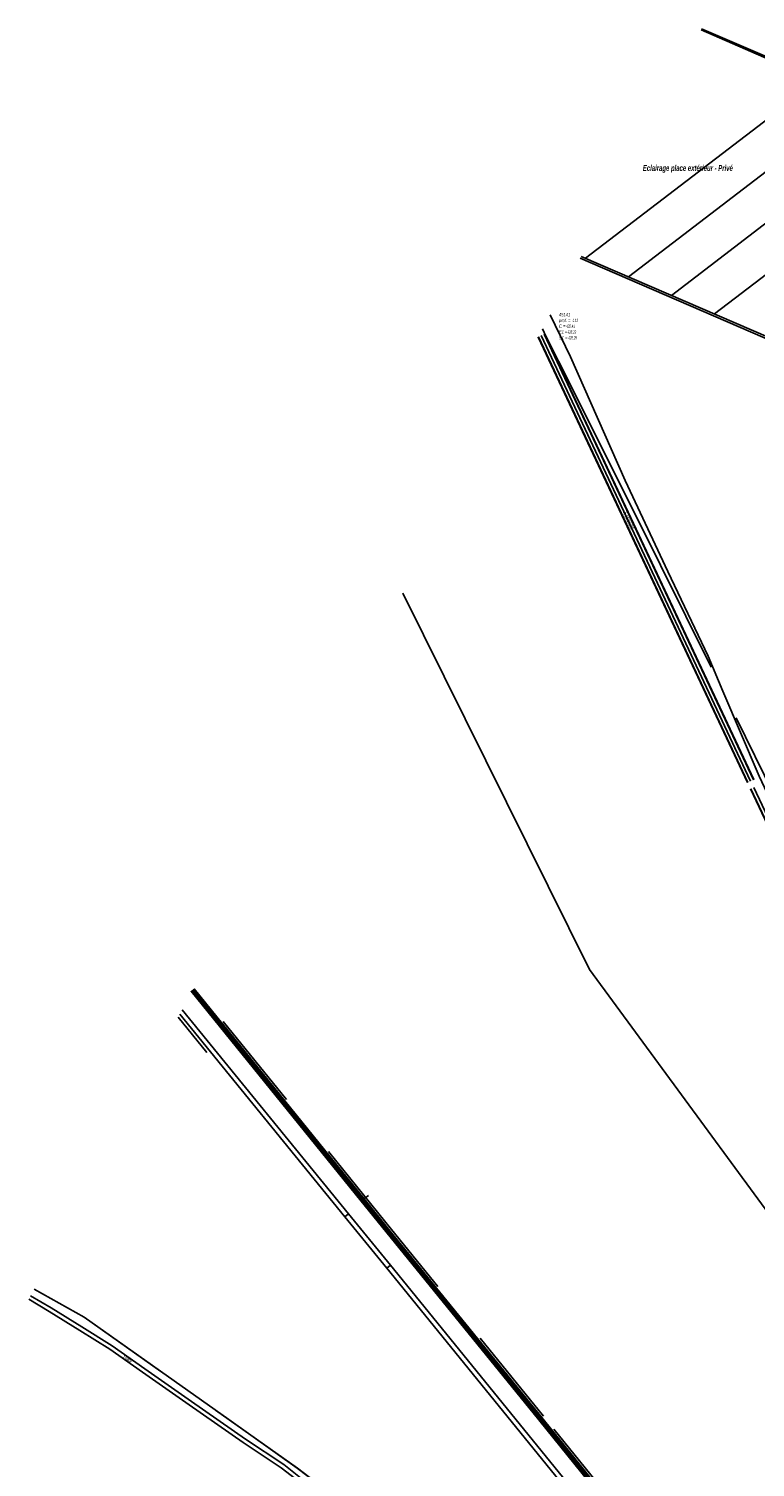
# Model space of a CAD drawing. Header units: metres. Extents: x 2695563 to 2696938, y 1260544 to 1262032.
# Tile 189 of 256: x 2696010 to 2696119, y 1261793 to 1262008. Entities that reach past the tile are written whole.
import ezdxf

# ---------------------------------------------------------------- set-up
doc = ezdxf.new("R2010")
doc.units = ezdxf.units.M
doc.header["$LTSCALE"] = 100
doc.linetypes.add('AUSGEZOGEN', pattern=[0])
doc.linetypes.add('STRICHLINIE2_S3', pattern=[0.25, 0.15, -0.1])
for name, color, linetype in [('Eau portable_Cadastre des conduites_Conduite', 171, 'AUSGEZOGEN'), ('Eau potable_Cadastre des conduites_Conduite_Texte', 171, 'AUSGEZOGEN'), ('EU_Cadastre des conduites', 24, 'AUSGEZOGEN'), ('EU_Cadastre des conduites – Texte', 7, 'AUSGEZOGEN'), ('EU_Cadastre des conduites_Regard normalisé – Texte', 24, 'AUSGEZOGEN'), ('Réseau électrique_Cadastre des conduite_Bord du tracé', 1, 'AUSGEZOGEN'), ('Réseau électrique_Cadastre des conduite_Texte libre_Texte', 1, 'AUSGEZOGEN'), ('Réseau électrique_Cadastre des conduite_Tronçon de tracé', 1, 'AUSGEZOGEN'), ('Réseau électrique_Cadastre des conduite_Tronçon de tracé_Texte', 1, 'AUSGEZOGEN'), ('Télécommunications_SW_Cadastre des conduites_Bord du tracé', 94, 'AUSGEZOGEN')]:
    doc.layers.add(name, color=color, linetype=linetype)
doc.styles.add('ARIAL', font='arial.ttf')
doc.styles.add('ARIALNARROW', font='ARIALN.TTF')
pattern_1 = [(0, (12150, 12150), (6075, 6075), [6075, -6075]), (90, (12150, 12150), (-6075, 6075), [6075, -6075])]
pattern_2 = [(0, (2708005, 1273150), (6075, 6075), [6075, -6075]), (90, (2708005, 1273150), (-6075, 6075), [6075, -6075])]

# ---------------------------------------------------------------- blocks, each defined once
blk = doc.blocks.new('COMPLEXOBJECT_0')
at = {"layer": 'Réseau électrique_Cadastre des conduite_Bord du tracé', "lineweight": 18, "transparency": 33554687}
h = blk.add_hatch(dxfattribs=at)
h.set_pattern_fill('MUSTER', color=1, scale=6075, style=0, pattern_type=2)
h.set_pattern_definition(pattern_1)
h.paths.add_polyline_path([(155.24, 817.79), (193.75, 792.01), (192.99, 792.61), (187.3, 796.38), (179.23, 802.02), (172.22, 806.89), (167.38, 810.34), (162.85, 813.14), (158.28, 815.97)], flags=0)
h = blk.add_hatch(dxfattribs=at)
h.set_pattern_fill('MUSTER', color=1, scale=6075, style=0, pattern_type=2)
h.set_pattern_definition(pattern_1)
h.paths.add_polyline_path([(280.54, 733.92), (193.75, 792.01), (195.75, 790.43), (199.32, 787.55), (204.28, 783.28), (210.5, 777.87), (215.75, 773.98), (221.2, 770.19), (228.69, 765.29), (235.81, 760.85), (244.26, 755.91), (256.56, 748.42), (265.81, 742.28), (272.45, 738.26), (280.22, 733.41)], flags=0)
blk = doc.blocks.new('COMPLEXOBJECT_1679')
at = {"layer": 'Réseau électrique_Cadastre des conduite_Bord du tracé', "color": 1, "linetype": 'AUSGEZOGEN', "transparency": 33554687}
blk.add_line((6140.52, 11732.42), (6141.02, 11733.02), dxfattribs=at)
blk.add_lwpolyline([(6127.12, 11746.07), (6120.6, 11752.96), (6114.33, 11760.33), (6063.35, 11823.1), (6062.81, 11822.66), (6113.78, 11759.88), (6120.1, 11752.47), (6126.58, 11745.57)], dxfattribs=at)
for centre, radius, start, end in [((6242.96, 11855.01), 159.75, 223.2429, 230.1194), ((6240.56, 11853.01), 155.91, 223.3105, 230.3231)]:
    blk.add_arc(centre, radius, start, end, dxfattribs=at)
blk = doc.blocks.new('COMPLEXOBJECT_1898')
at = {"layer": 'Réseau électrique_Cadastre des conduite_Tronçon de tracé', "color": 1, "linetype": 'AUSGEZOGEN', "transparency": 33554687}
for points in [[(6133.51, 11863.35), (6120.8, 11891.21), (6118.46, 11896.19), (6113.04, 11908.89), (6110.86, 11914.14), (6104.8, 11926.81), (6098.44, 11940.41), (6090.26, 11958.89), (6087.21, 11965.15)], [(6201.24, 11822.74), (6193.63, 11825.16), (6184.42, 11828.37), (6166.76, 11833.25)]]:
    blk.add_lwpolyline(points, dxfattribs=at)
for centre, radius, start, end in [((6170.19, 11877.92), 39.48, 201.666, 213.9914), ((6187.66, 11885.07), 58.09, 210.2019, 223.9179), ((6174.64, 11869.01), 37.65, 220.0524, 230.3781), ((6167.48, 11860.36), 26.42, 230.3851, 243.129), ((6172.25, 11874.46), 41.21, 246.0662, 253.3423), ((6189.23, 11927.7), 97.09, 252.7489, 256.6166)]:
    blk.add_arc(centre, radius, start, end, dxfattribs=at)
blk = doc.blocks.new('COMPLEXOBJECT_2527')
at = {"layer": 'Réseau électrique_Cadastre des conduite_Tronçon de tracé', "color": 1, "linetype": 'STRICHLINIE2_S3', "transparency": 33554687}
for points in [[(6121.14, 11745.24), (6094.83, 11761.33), (6074.26, 11773.92), (6049.43, 11792.72), (6017.55, 11815.32), (6010.08, 11819.51)], [(6191.86, 11693.2), (6145.74, 11727.28), (6123.31, 11743.75)]]:
    blk.add_lwpolyline(points, dxfattribs=at)
blk.add_arc((6114, 11732.57), 14.54, 50.2349, 60.5929, dxfattribs=at)

msp = doc.modelspace()

# ---------------------------------------------------------------- hatches: boundary and pattern name
at = {"layer": 'Réseau électrique_Cadastre des conduite_Bord du tracé', "lineweight": 18, "transparency": 33554687}
h = msp.add_hatch(dxfattribs=at)
h.set_pattern_fill('MUSTER', color=1, scale=6075, style=0, pattern_type=2)
h.set_pattern_definition(pattern_2)
h.paths.add_polyline_path([(2696033.16, 1261861.07), (2696032.82, 1261860.43), (2696057.51, 1261830.11), (2696058.05, 1261830.55)], flags=0)
h = msp.add_hatch(dxfattribs=at)
h.set_pattern_fill('MUSTER', color=1, scale=6075, style=0, pattern_type=2)
h.set_pattern_definition(pattern_2)
h.paths.add_polyline_path([(2696064.32, 1261822.91), (2696058.05, 1261830.55), (2696057.51, 1261830.11), (2696063.77, 1261822.47)], flags=0)
h = msp.add_hatch(dxfattribs=at)
h.set_pattern_fill('MUSTER', color=1, scale=6075, style=0, pattern_type=2)
h.set_pattern_definition(pattern_2)
h.paths.add_polyline_path([(2696141.99, 1261732.83), (2696141.52, 1261733.22), (2696141.05, 1261733.62), (2696140.58, 1261734.02), (2696140.11, 1261734.42), (2696139.64, 1261734.82), (2696139.18, 1261735.22), (2696138.71, 1261735.63), (2696138.25, 1261736.03), (2696137.79, 1261736.44), (2696137.33, 1261736.85), (2696136.88, 1261737.26), (2696136.42, 1261737.68), (2696135.97, 1261738.09), (2696135.51, 1261738.51), (2696135.06, 1261738.93), (2696134.62, 1261739.35), (2696134.17, 1261739.78), (2696133.72, 1261740.2), (2696133.28, 1261740.63), (2696132.84, 1261741.05), (2696132.4, 1261741.48), (2696131.96, 1261741.92), (2696131.52, 1261742.35), (2696131.09, 1261742.78), (2696130.65, 1261743.22), (2696130.22, 1261743.66), (2696129.79, 1261744.1), (2696129.36, 1261744.54), (2696128.93, 1261744.99), (2696128.51, 1261745.43), (2696128.09, 1261745.88), (2696121.57, 1261752.77), (2696115.3, 1261760.14), (2696064.32, 1261822.91), (2696063.77, 1261822.47), (2696114.75, 1261759.69), (2696121.07, 1261752.28), (2696127.55, 1261745.38), (2696127.98, 1261744.93), (2696128.4, 1261744.48), (2696128.83, 1261744.03), (2696129.26, 1261743.59), (2696129.69, 1261743.14), (2696130.13, 1261742.7), (2696130.56, 1261742.26), (2696131, 1261741.82), (2696131.44, 1261741.39), (2696131.88, 1261740.95), (2696132.32, 1261740.52), (2696132.76, 1261740.09), (2696133.21, 1261739.66), (2696133.65, 1261739.23), (2696134.1, 1261738.81), (2696134.55, 1261738.38), (2696135, 1261737.96), (2696135.46, 1261737.54), (2696135.91, 1261737.12), (2696136.37, 1261736.7), (2696136.83, 1261736.29), (2696137.29, 1261735.87), (2696137.75, 1261735.46), (2696138.21, 1261735.05), (2696138.67, 1261734.64), (2696139.14, 1261734.23), (2696139.61, 1261733.83), (2696140.08, 1261733.43), (2696140.55, 1261733.03), (2696141.02, 1261732.63), (2696141.49, 1261732.23)], flags=0)

# ---------------------------------------------------------------- linework, layer by layer
at = {"layer": 'Eau portable_Cadastre des conduites_Conduite', "linetype": 'AUSGEZOGEN', "transparency": 33554687}
for p, q in [((2696034.52, 1261863.87), (2696059.93, 1261832.48)), ((2696034.54, 1261863.89), (2696059.95, 1261832.5)), ((2696034.57, 1261863.91), (2696059.98, 1261832.52)), ((2696034.91, 1261864.18), (2696060.32, 1261832.8)), ((2696034.93, 1261864.2), (2696060.34, 1261832.82)), ((2696034.95, 1261864.22), (2696060.37, 1261832.83)), ((2696059.93, 1261832.48), (2696063.8, 1261827.7)), ((2696059.95, 1261832.5), (2696063.83, 1261827.72)), ((2696059.98, 1261832.52), (2696063.85, 1261827.74)), ((2696060.32, 1261832.8), (2696064.19, 1261828.01)), ((2696060.34, 1261832.82), (2696064.22, 1261828.03)), ((2696060.37, 1261832.83), (2696064.24, 1261828.05)), ((2696063.8, 1261827.7), (2696086.48, 1261799.76)), ((2696063.83, 1261827.72), (2696086.51, 1261799.78)), ((2696063.85, 1261827.74), (2696086.53, 1261799.8)), ((2696064.19, 1261828.01), (2696086.87, 1261800.07)), ((2696064.22, 1261828.03), (2696086.9, 1261800.09)), ((2696064.24, 1261828.05), (2696086.92, 1261800.11)), ((2696086.48, 1261799.76), (2696113.24, 1261766.74)), ((2696086.51, 1261799.78), (2696113.26, 1261766.76)), ((2696086.53, 1261799.8), (2696113.29, 1261766.78)), ((2696086.87, 1261800.07), (2696113.63, 1261767.06)), ((2696086.9, 1261800.09), (2696113.65, 1261767.08)), ((2696086.92, 1261800.11), (2696113.67, 1261767.1))]:
    msp.add_line(p, q, dxfattribs=at)
at = {"layer": 'Eau portable_Cadastre des conduites_Conduite', "color": 255, "linetype": 'AUSGEZOGEN', "transparency": 33554687}
for p, q in [((2696034.74, 1261864.05), (2696060.15, 1261832.66)), ((2696060.15, 1261832.66), (2696064.02, 1261827.88)), ((2696064.02, 1261827.88), (2696086.7, 1261799.94)), ((2696086.7, 1261799.94), (2696113.46, 1261766.92))]:
    msp.add_line(p, q, dxfattribs=at)
at = {"layer": 'Eau portable_Cadastre des conduites_Conduite', "color": 7, "linetype": 'AUSGEZOGEN', "transparency": 33554687}
for points in [[(2696208.14, 1261945.86), (2696208.27, 1261946.15), (2696209.8, 1261949.57), (2696215.66, 1261962.78), (2696197.67, 1261970.49), (2696110.83, 1262007.74)], [(2696060.15, 1261832.66), (2696060.5, 1261832.93), (2696061.03, 1261833.33)]]:
    msp.add_lwpolyline(points, dxfattribs=at)
at = {"layer": 'EU_Cadastre des conduites', "color": 24, "linetype": 'AUSGEZOGEN', "transparency": 33554687}
for p, q in [((2696127.29, 1261999.33), (2696093.45, 1261973.43)), ((2696133.72, 1261996.56), (2696099.88, 1261970.65)), ((2696140.15, 1261993.79), (2696106.31, 1261967.88)), ((2696146.58, 1261991.02), (2696112.73, 1261965.1)), ((2696136.17, 1261954.65), (2696092.65, 1261973.42)), ((2696130.79, 1261957.3), (2696092.81, 1261973.71)), ((2696036.84, 1261854.7), (2696032.57, 1261859.95))]:
    msp.add_line(p, q, dxfattribs=at)
at = {"layer": 'EU_Cadastre des conduites', "linetype": 'AUSGEZOGEN', "transparency": 33554687}
for p, q in [((2696117.69, 1261895.04), (2696086.38, 1261961.65)), ((2696117.71, 1261895.05), (2696086.4, 1261961.66)), ((2696117.73, 1261895.05), (2696086.42, 1261961.66)), ((2696118.6, 1261895.46), (2696087.29, 1261962.07)), ((2696118.62, 1261895.47), (2696087.3, 1261962.08)), ((2696118.63, 1261895.48), (2696087.32, 1261962.09)), ((2696125.07, 1261879.36), (2696118.15, 1261894.11)), ((2696125.09, 1261879.37), (2696118.17, 1261894.12)), ((2696125.11, 1261879.38), (2696118.18, 1261894.13))]:
    msp.add_line(p, q, dxfattribs=at)
at = {"layer": 'EU_Cadastre des conduites', "color": 255, "transparency": 33554687}
for p, q in [((2696118.16, 1261895.26), (2696086.85, 1261961.87)), ((2696125.54, 1261879.58), (2696118.62, 1261894.33))]:
    msp.add_line(p, q, dxfattribs=at)
at = {"layer": 'Réseau électrique_Cadastre des conduite_Bord du tracé', "color": 1, "linetype": 'AUSGEZOGEN', "transparency": 33554687}
msp.add_line((2696058.05, 1261830.55), (2696033.16, 1261861.07), dxfattribs=at)
for points in [[(2696032.82, 1261860.43), (2696057.51, 1261830.11), (2696058.05, 1261830.55)], [(2696010.24, 1261817.79), (2696013.28, 1261815.97), (2696017.85, 1261813.14), (2696022.38, 1261810.34), (2696027.22, 1261806.89), (2696034.23, 1261802.02), (2696042.3, 1261796.38), (2696047.99, 1261792.6), (2696050.75, 1261790.43), (2696054.32, 1261787.55), (2696059.28, 1261783.28), (2696065.5, 1261777.87), (2696070.75, 1261773.98), (2696076.2, 1261770.19), (2696083.69, 1261765.29), (2696090.81, 1261760.85), (2696099.26, 1261755.91), (2696111.56, 1261748.42), (2696120.81, 1261742.28), (2696127.45, 1261738.26), (2696135.22, 1261733.41), (2696135.54, 1261733.92)], [(2696135.54, 1261733.92), (2696127.76, 1261738.77), (2696121.13, 1261742.79), (2696111.88, 1261748.93), (2696099.57, 1261756.43), (2696091.12, 1261761.36), (2696084.01, 1261765.8), (2696076.53, 1261770.69), (2696071.1, 1261774.47), (2696065.88, 1261778.34), (2696059.67, 1261783.74), (2696054.7, 1261788.01), (2696051.12, 1261790.9), (2696048.35, 1261793.09), (2696042.64, 1261796.88), (2696034.58, 1261802.51), (2696027.57, 1261807.38), (2696022.71, 1261810.84), (2696018.16, 1261813.65), (2696013.59, 1261816.49), (2696010.52, 1261818.32)]]:
    msp.add_lwpolyline(points, dxfattribs=at)
msp.add_lwpolyline([(2696064.32, 1261822.91), (2696058.05, 1261830.55), (2696057.51, 1261830.11), (2696063.77, 1261822.47), (2696064.32, 1261822.91)], close=True, dxfattribs=at)
at = {"layer": 'Réseau électrique_Cadastre des conduite_Tronçon de tracé', "color": 1, "linetype": 'AUSGEZOGEN', "transparency": 33554687}
for p, q in [((2696112.24, 1261912.28), (2696104.67, 1261927.56)), ((2696121.62, 1261893.28), (2696115.98, 1261904.71))]:
    msp.add_line(p, q, dxfattribs=at)
for points in [[(2696151.77, 1261989.75), (2696134.99, 1261996.99), (2696110.74, 1262007.57)], [(2696104.67, 1261927.56), (2696091.21, 1261954.51), (2696087.61, 1261961.69), (2696087.06, 1261962.86)], [(2696157.63, 1261801.98), (2696155.64, 1261802.41), (2696132.97, 1261814.06), (2696094.07, 1261867.11), (2696066.14, 1261923.35)]]:
    msp.add_lwpolyline(points, dxfattribs=at)
at = {"layer": 'Réseau électrique_Cadastre des conduite_Tronçon de tracé', "color": 1, "linetype": 'STRICHLINIE2_S3', "transparency": 33554687}
msp.add_lwpolyline([(2696165.75, 1261720.17), (2696163.04, 1261722.28), (2696152.69, 1261729.46), (2696148.25, 1261732.99), (2696143.59, 1261736.84), (2696138.98, 1261740.71), (2696134.6, 1261744.85), (2696130.26, 1261749.11), (2696126.13, 1261753.32), (2696122.02, 1261757.79), (2696117.8, 1261762.66), (2696113.92, 1261767.3), (2696087.17, 1261800.31), (2696064.49, 1261828.25), (2696035.04, 1261864.62)], dxfattribs=at)
at = {"layer": 'Télécommunications_SW_Cadastre des conduites_Bord du tracé', "color": 94, "linetype": 'AUSGEZOGEN', "transparency": 33554687}
msp.add_lwpolyline([(2696215.83, 1261691.14), (2696208.83, 1261695.58), (2696192.83, 1261693.02), (2696167.57, 1261711.79), (2696125.97, 1261742.32), (2696122.89, 1261744.57), (2696075.23, 1261773.73), (2696050.38, 1261792.54), (2696040.13, 1261799.81), (2696018.52, 1261815.13), (2696011.05, 1261819.32)], dxfattribs=at)

# ---------------------------------------------------------------- block references
at = {"layer": 'Réseau électrique_Cadastre des conduite_Bord du tracé', "color": 1, "linetype": 'AUSGEZOGEN', "lineweight": -3, "transparency": 33554687}
msp.add_blockref('COMPLEXOBJECT_1679', (2690000.97, 1249999.81), dxfattribs=at)
at = {"layer": 'Réseau électrique_Cadastre des conduite_Bord du tracé', "color": 1, "lineweight": 18, "transparency": 33554687}
msp.add_blockref('COMPLEXOBJECT_0', (2695855, 1261000), dxfattribs=at)
at = {"layer": 'Réseau électrique_Cadastre des conduite_Tronçon de tracé', "color": 1, "linetype": 'AUSGEZOGEN', "lineweight": -3, "transparency": 33554687}
msp.add_blockref('COMPLEXOBJECT_1898', (2690000.97, 1249999.81), dxfattribs=at)
at = {"layer": 'Réseau électrique_Cadastre des conduite_Tronçon de tracé', "color": 1, "linetype": 'STRICHLINIE2_S3', "lineweight": -3, "transparency": 33554687}
msp.add_blockref('COMPLEXOBJECT_2527', (2690000.97, 1249999.81), dxfattribs=at)

# ---------------------------------------------------------------- texts
at = {"layer": 'Eau potable_Cadastre des conduites_Conduite_Texte', "color": 7, "transparency": 33554687, "char_height": 0.5543, "width": 1.1063, "attachment_point": 5, "style": 'ARIAL'}
for insert, rotation in [((2696045.22, 1261851.09), 308.9961), ((2696074.62, 1261814.82), 309.0663)]:
    msp.add_mtext('\\A1;{\\fArial|i1|b0;\\H0.554263;\\W0.700000;\\C7;500}\\P', dxfattribs=dict(at, insert=insert, rotation=rotation))
at = {"layer": 'EU_Cadastre des conduites – Texte', "color": 24, "transparency": 33554687, "insert": (2696099.02, 1261935.37), "char_height": 0.5571, "width": 6, "attachment_point": 7, "rotation": 295.1982, "style": 'ARIAL'}
msp.add_mtext('\\A1;{\\fArial|i1|b0;\\H0.557054;\\W0.700000;\\C24;h \\W0.490000;1000/1500}\\P', dxfattribs=at)
at = {"layer": 'EU_Cadastre des conduites_Regard normalisé – Texte', "color": 24, "transparency": 33554687, "insert": (2696089.49, 1261965.25), "char_height": 0.5064, "width": 2.8276, "attachment_point": 1, "line_spacing_factor": 1.024096, "style": 'ARIAL'}
msp.add_mtext('\\A1;{\\fArial|b0|i1|c0|p34;\\W0.69359;45141}\\P{\\fArial|b0|i1|c0|p34;\\H0.99721x;\\W0.69359;prof. = \\W0.48551; 4.12}\\P{\\fArial|b0|i1|c0|p34;\\H0.99721x;\\W0.69359;C =\\W0.48551; 432.41}\\P{\\fArial|b0|i1|c0|p34;\\H0.99721x;\\W0.69359;E1 \\W0.48551;= 428.29}\\P{\\fArial|b0|i1|c0|p34;\\H0.99721x;\\W0.69359;S1 =\\W0.48551; 428.29}', dxfattribs=at)
at = {"layer": 'Réseau électrique_Cadastre des conduite_Texte libre_Texte', "color": 1, "transparency": 33554687, "insert": (2696108.77, 1261986.79), "char_height": 0.8881, "width": 12, "attachment_point": 5, "style": 'ARIALNARROW'}
msp.add_mtext('\\A1;{\\fArial Narrow|b1|i1|c0|p34;\\W0.7;Eclairage place extérieur - Privé}', dxfattribs=at)
at = {"layer": 'Réseau électrique_Cadastre des conduite_Tronçon de tracé_Texte', "color": 1, "transparency": 33554687, "insert": (2696024.97, 1261808.86), "char_height": 0.5075, "width": 1.3454, "attachment_point": 5, "rotation": 324.5436, "style": 'ARIALNARROW'}
msp.add_mtext('\\A1;{\\fArial Narrow|i1|b1;\\H0.507500;\\W0.700000;\\C1;110kV}\\P', dxfattribs=at)

doc.saveas('drawing.dxf')
